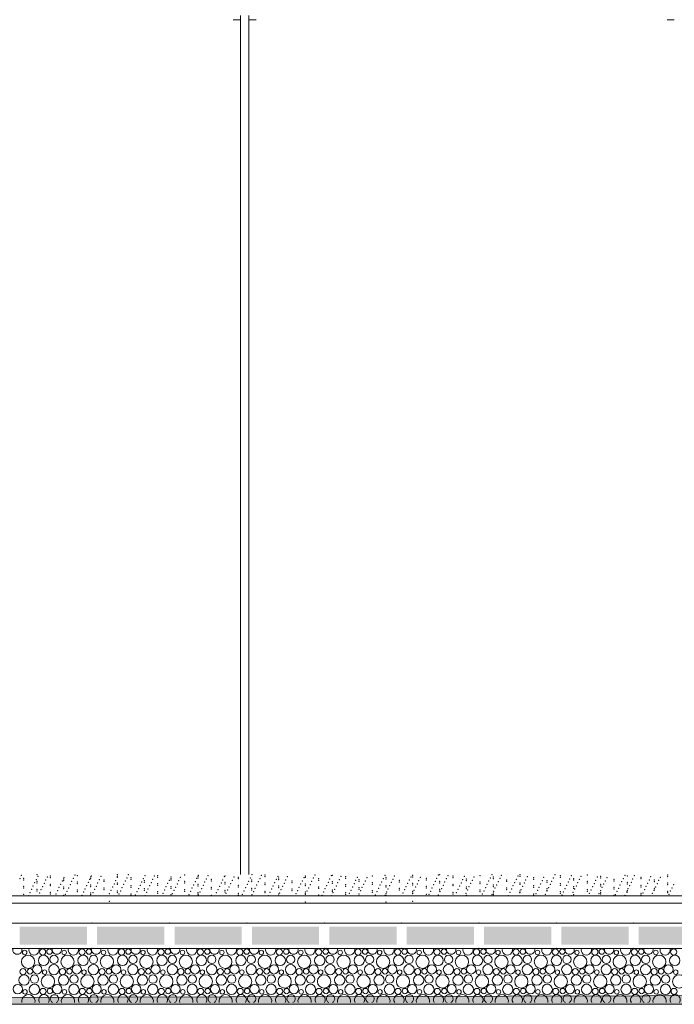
# Model space of a CAD drawing. Header units: millimetres. Extents: x -94601 to -15166, y -300 to 6935.
# Tile 47 of 97: x -56708 to -54897, y -300 to 2424. Entities that reach past the tile are written whole.
import ezdxf

# ---------------------------------------------------------------- set-up
doc = ezdxf.new("R2010")
doc.units = ezdxf.units.MM
doc.header["$MEASUREMENT"] = 0
for name, color, linetype in [('Nouveau_Menuis_Ext _ Murs-rideaux.Menuis_Ext', 7, 'Continuous'), ('Nouveau_Terrain _ Original.Terrain', 7, 'Continuous'), ('Nouveau_VRD _ Voirie 3d.VRD', 7, 'Continuous')]:
    doc.layers.add(name, color=color, linetype=linetype)

# ---------------------------------------------------------------- blocks, each defined once
blk = doc.blocks.new('*X51')
at = {"layer": 'Nouveau_VRD _ Voirie 3d.VRD', "color": 33, "linetype": 'Continuous', "lineweight": 15, "true_color": 0xf48e54}
for centre, radius in [((-56693.8, -156.5), 6.2), ((-56644.3, -155.2), 8.58), ((-56625.1, -154.2), 7.52), ((-56584.7, -156.5), 6.2), ((-56535.2, -155.2), 8.58), ((-56516, -154.2), 7.52), ((-56475.6, -156.5), 6.2), ((-56426, -155.2), 8.58), ((-56406.9, -154.2), 7.52), ((-56366.5, -156.5), 6.2), ((-56316.9, -155.2), 8.58), ((-56297.8, -154.2), 7.52), ((-56257.4, -156.5), 6.2), ((-56207.8, -155.2), 8.58), ((-56188.7, -154.2), 7.52), ((-56148.2, -156.5), 6.2), ((-56098.7, -155.2), 8.58), ((-56079.6, -154.2), 7.52), ((-56039.1, -156.5), 6.2), ((-55989.6, -155.2), 8.58), ((-55970.4, -154.2), 7.52), ((-55930, -156.5), 6.2), ((-55880.5, -155.2), 8.58), ((-55861.3, -154.2), 7.52), ((-55820.9, -156.5), 6.2), ((-55771.4, -155.2), 8.58), ((-55752.2, -154.2), 7.52), ((-55711.8, -156.5), 6.2), ((-55662.3, -155.2), 8.58), ((-55643.1, -154.2), 7.52), ((-55602.7, -156.5), 6.2), ((-55553.1, -155.2), 8.58), ((-55534, -154.2), 7.52), ((-55493.6, -156.5), 6.2), ((-55444, -155.2), 8.58), ((-55424.9, -154.2), 7.52), ((-55384.5, -156.5), 6.2), ((-55334.9, -155.2), 8.58), ((-55315.8, -154.2), 7.52), ((-55275.3, -156.5), 6.2), ((-55225.8, -155.2), 8.58), ((-55206.7, -154.2), 7.52), ((-55166.2, -156.5), 6.2), ((-55116.7, -155.2), 8.58), ((-55097.5, -154.2), 7.52), ((-55057.1, -156.5), 6.2), ((-55007.6, -155.2), 8.58), ((-54988.4, -154.2), 7.52), ((-54948, -156.5), 6.2), ((-54898.5, -155.2), 8.58), ((-56684.4, -182.2), 18.4), ((-56641.4, -178.4), 14.3), ((-56612.9, -204.1), 14.2), ((-56612.6, -175.8), 11.5), ((-56575.3, -182.2), 18.4), ((-56532.3, -178.4), 14.3), ((-56503.7, -204.1), 14.2), ((-56503.4, -175.8), 11.5), ((-56466.2, -182.2), 18.4), ((-56423.1, -178.4), 14.3), ((-56394.6, -204.1), 14.2), ((-56394.3, -175.8), 11.5), ((-56357.1, -182.2), 18.4), ((-56314, -178.4), 14.3), ((-56285.5, -204.1), 14.2), ((-56285.2, -175.8), 11.5), ((-56248, -182.2), 18.4), ((-56204.9, -178.4), 14.3), ((-56176.4, -204.1), 14.2), ((-56176.1, -175.8), 11.5), ((-56138.9, -182.2), 18.4), ((-56095.8, -178.4), 14.3), ((-56067.3, -204.1), 14.2), ((-56067, -175.8), 11.5), ((-56029.8, -182.2), 18.4), ((-55986.7, -178.4), 14.3), ((-55958.2, -204.1), 14.2), ((-55957.9, -175.8), 11.5), ((-55920.6, -182.2), 18.4), ((-55877.6, -178.4), 14.3), ((-55849.1, -204.1), 14.2), ((-55848.8, -175.8), 11.5), ((-55811.5, -182.2), 18.4), ((-55768.5, -178.4), 14.3), ((-55740, -204.1), 14.2), ((-55739.7, -175.8), 11.5), ((-55702.4, -182.2), 18.4), ((-55659.4, -178.4), 14.3), ((-55630.8, -204.1), 14.2), ((-55630.5, -175.8), 11.5), ((-55593.3, -182.2), 18.4), ((-55550.2, -178.4), 14.3), ((-55521.7, -204.1), 14.2), ((-55521.4, -175.8), 11.5), ((-55484.2, -182.2), 18.4), ((-55441.1, -178.4), 14.3), ((-55412.6, -204.1), 14.2), ((-55412.3, -175.8), 11.5), ((-55375.1, -182.2), 18.4), ((-55332, -178.4), 14.3), ((-55303.5, -204.1), 14.2), ((-55303.2, -175.8), 11.5), ((-55266, -182.2), 18.4), ((-55222.9, -178.4), 14.3), ((-55194.4, -204.1), 14.2), ((-55194.1, -175.8), 11.5), ((-55156.9, -182.2), 18.4), ((-55113.8, -178.4), 14.3), ((-55085.3, -204.1), 14.2), ((-55085, -175.8), 11.5), ((-55047.7, -182.2), 18.4), ((-55004.7, -178.4), 14.3), ((-54976.2, -204.1), 14.2), ((-54975.9, -175.8), 11.5), ((-54938.6, -182.2), 18.4), ((-54895.6, -178.4), 14.3), ((-56698.3, -209.8), 8.58), ((-56679.1, -208.8), 7.52), ((-56658.9, -203.4), 12.8), ((-56638.7, -211.1), 6.2), ((-56589.2, -209.8), 8.58), ((-56570, -208.8), 7.52), ((-56549.8, -203.4), 12.8), ((-56529.6, -211.1), 6.2), ((-56480, -209.8), 8.58), ((-56460.9, -208.8), 7.52), ((-56440.7, -203.4), 12.8), ((-56420.5, -211.1), 6.2), ((-56370.9, -209.8), 8.58), ((-56351.8, -208.8), 7.52), ((-56331.6, -203.4), 12.8), ((-56311.4, -211.1), 6.2), ((-56261.8, -209.8), 8.58), ((-56242.7, -208.8), 7.52), ((-56222.5, -203.4), 12.8), ((-56202.2, -211.1), 6.2), ((-56152.7, -209.8), 8.58), ((-56133.6, -208.8), 7.52), ((-56113.3, -203.4), 12.8), ((-56093.1, -211.1), 6.2), ((-56043.6, -209.8), 8.58), ((-56024.4, -208.8), 7.52), ((-56004.2, -203.4), 12.8), ((-55984, -211.1), 6.2), ((-55934.5, -209.8), 8.58), ((-55915.3, -208.8), 7.52), ((-55895.1, -203.4), 12.8), ((-55874.9, -211.1), 6.2), ((-55825.4, -209.8), 8.58), ((-55806.2, -208.8), 7.52), ((-55786, -203.4), 12.8), ((-55765.8, -211.1), 6.2), ((-55716.3, -209.8), 8.58), ((-55697.1, -208.8), 7.52), ((-55676.9, -203.4), 12.8), ((-55656.7, -211.1), 6.2), ((-55607.1, -209.8), 8.58), ((-55588, -208.8), 7.52), ((-55567.8, -203.4), 12.8), ((-55547.6, -211.1), 6.2), ((-55498, -209.8), 8.58), ((-55478.9, -208.8), 7.52), ((-55458.7, -203.4), 12.8), ((-55438.5, -211.1), 6.2), ((-55388.9, -209.8), 8.58), ((-55369.8, -208.8), 7.52), ((-55349.6, -203.4), 12.8), ((-55329.3, -211.1), 6.2), ((-55279.8, -209.8), 8.58), ((-55260.7, -208.8), 7.52), ((-55240.4, -203.4), 12.8), ((-55220.2, -211.1), 6.2), ((-55170.7, -209.8), 8.58), ((-55151.5, -208.8), 7.52), ((-55131.3, -203.4), 12.8), ((-55111.1, -211.1), 6.2), ((-55061.6, -209.8), 8.58), ((-55042.4, -208.8), 7.52), ((-55022.2, -203.4), 12.8), ((-55002, -211.1), 6.2), ((-54952.5, -209.8), 8.58), ((-54933.3, -208.8), 7.52), ((-54913.1, -203.4), 12.8), ((-54892.9, -211.1), 6.2), ((-56695.4, -233), 14.3), ((-56666.9, -258.7), 14.2), ((-56666.6, -230.4), 11.5), ((-56629.3, -236.8), 18.4), ((-56586.3, -233), 14.3), ((-56557.7, -258.7), 14.2), ((-56557.4, -230.4), 11.5), ((-56520.2, -236.8), 18.4), ((-56477.1, -233), 14.3), ((-56448.6, -258.7), 14.2), ((-56448.3, -230.4), 11.5), ((-56411.1, -236.8), 18.4), ((-56368, -233), 14.3), ((-56339.5, -258.7), 14.2), ((-56339.2, -230.4), 11.5), ((-56302, -236.8), 18.4), ((-56258.9, -233), 14.3), ((-56230.4, -258.7), 14.2), ((-56230.1, -230.4), 11.5), ((-56192.9, -236.8), 18.4), ((-56149.8, -233), 14.3), ((-56121.3, -258.7), 14.2), ((-56121, -230.4), 11.5), ((-56083.8, -236.8), 18.4), ((-56040.7, -233), 14.3), ((-56012.2, -258.7), 14.2), ((-56011.9, -230.4), 11.5), ((-55974.6, -236.8), 18.4), ((-55931.6, -233), 14.3), ((-55903.1, -258.7), 14.2), ((-55902.8, -230.4), 11.5), ((-55865.5, -236.8), 18.4), ((-55822.5, -233), 14.3), ((-55794, -258.7), 14.2), ((-55793.7, -230.4), 11.5), ((-55756.4, -236.8), 18.4), ((-55713.4, -233), 14.3), ((-55684.8, -258.7), 14.2), ((-55684.5, -230.4), 11.5), ((-55647.3, -236.8), 18.4), ((-55604.2, -233), 14.3), ((-55575.7, -258.7), 14.2), ((-55575.4, -230.4), 11.5), ((-55538.2, -236.8), 18.4), ((-55495.1, -233), 14.3), ((-55466.6, -258.7), 14.2), ((-55466.3, -230.4), 11.5), ((-55429.1, -236.8), 18.4), ((-55386, -233), 14.3), ((-55357.5, -258.7), 14.2), ((-55357.2, -230.4), 11.5), ((-55320, -236.8), 18.4), ((-55276.9, -233), 14.3), ((-55248.4, -258.7), 14.2), ((-55248.1, -230.4), 11.5), ((-55210.9, -236.8), 18.4), ((-55167.8, -233), 14.3), ((-55139.3, -258.7), 14.2), ((-55139, -230.4), 11.5), ((-55101.7, -236.8), 18.4), ((-55058.7, -233), 14.3), ((-55030.2, -258.7), 14.2), ((-55029.9, -230.4), 11.5), ((-54992.6, -236.8), 18.4), ((-54949.6, -233), 14.3), ((-54921.1, -258.7), 14.2), ((-54920.8, -230.4), 11.5), ((-54883.5, -236.8), 18.4), ((-56712.9, -258), 12.8), ((-56692.7, -265.7), 6.2), ((-56643.2, -264.4), 8.58), ((-56624, -263.4), 7.52), ((-56603.8, -258), 12.8), ((-56583.6, -265.7), 6.2), ((-56534, -264.4), 8.58), ((-56514.9, -263.4), 7.52), ((-56494.7, -258), 12.8), ((-56474.5, -265.7), 6.2), ((-56424.9, -264.4), 8.58), ((-56405.8, -263.4), 7.52), ((-56385.6, -258), 12.8), ((-56365.4, -265.7), 6.2), ((-56315.8, -264.4), 8.58), ((-56296.7, -263.4), 7.52), ((-56276.5, -258), 12.8), ((-56256.2, -265.7), 6.2), ((-56206.7, -264.4), 8.58), ((-56187.6, -263.4), 7.52), ((-56167.3, -258), 12.8), ((-56147.1, -265.7), 6.2), ((-56097.6, -264.4), 8.58), ((-56078.4, -263.4), 7.52), ((-56058.2, -258), 12.8), ((-56038, -265.7), 6.2), ((-55988.5, -264.4), 8.58), ((-55969.3, -263.4), 7.52), ((-55949.1, -258), 12.8), ((-55928.9, -265.7), 6.2), ((-55879.4, -264.4), 8.58), ((-55860.2, -263.4), 7.52), ((-55840, -258), 12.8), ((-55819.8, -265.7), 6.2), ((-55770.3, -264.4), 8.58), ((-55751.1, -263.4), 7.52), ((-55730.9, -258), 12.8), ((-55710.7, -265.7), 6.2), ((-55661.1, -264.4), 8.58), ((-55642, -263.4), 7.52), ((-55621.8, -258), 12.8), ((-55601.6, -265.7), 6.2), ((-55552, -264.4), 8.58), ((-55532.9, -263.4), 7.52), ((-55512.7, -258), 12.8), ((-55492.5, -265.7), 6.2), ((-55442.9, -264.4), 8.58), ((-55423.8, -263.4), 7.52), ((-55403.6, -258), 12.8), ((-55383.3, -265.7), 6.2), ((-55333.8, -264.4), 8.58), ((-55314.7, -263.4), 7.52), ((-55294.4, -258), 12.8), ((-55274.2, -265.7), 6.2), ((-55224.7, -264.4), 8.58), ((-55205.5, -263.4), 7.52), ((-55185.3, -258), 12.8), ((-55165.1, -265.7), 6.2), ((-55115.6, -264.4), 8.58), ((-55096.4, -263.4), 7.52), ((-55076.2, -258), 12.8), ((-55056, -265.7), 6.2), ((-55006.5, -264.4), 8.58), ((-54987.3, -263.4), 7.52), ((-54967.1, -258), 12.8), ((-54946.9, -265.7), 6.2), ((-54897.4, -264.4), 8.58)]:
    blk.add_circle(centre, radius, dxfattribs=at)
for centre, radius, start, end in [((-56714, -148.8), 12.8, 163.5489, 16.4511), ((-56668, -149.5), 14.2, 162.5101, 17.4899), ((-56630.4, -127.6), 18.4, 254.0928, 285.9072), ((-56604.9, -148.8), 12.8, 163.5489, 16.4511), ((-56558.9, -149.5), 14.2, 162.5101, 17.4899), ((-56521.3, -127.6), 18.4, 254.0928, 285.9072), ((-56495.8, -148.8), 12.8, 163.5489, 16.4511), ((-56449.7, -149.5), 14.2, 162.5101, 17.4899), ((-56412.2, -127.6), 18.4, 254.0928, 285.9072), ((-56386.7, -148.8), 12.8, 163.5489, 16.4511), ((-56340.6, -149.5), 14.2, 162.5101, 17.4899), ((-56303.1, -127.6), 18.4, 254.0928, 285.9072), ((-56277.6, -148.8), 12.8, 163.5489, 16.4511), ((-56231.5, -149.5), 14.2, 162.5101, 17.4899), ((-56194, -127.6), 18.4, 254.0928, 285.9072), ((-56168.5, -148.8), 12.8, 163.5489, 16.4511), ((-56122.4, -149.5), 14.2, 162.5101, 17.4899), ((-56084.9, -127.6), 18.4, 254.0928, 285.9072), ((-56059.3, -148.8), 12.8, 163.5489, 16.4511), ((-56013.3, -149.5), 14.2, 162.5101, 17.4899), ((-55975.8, -127.6), 18.4, 254.0928, 285.9072), ((-55950.2, -148.8), 12.8, 163.5489, 16.4511), ((-55904.2, -149.5), 14.2, 162.5101, 17.4899), ((-55866.6, -127.6), 18.4, 254.0928, 285.9072), ((-55841.1, -148.8), 12.8, 163.5489, 16.4511), ((-55795.1, -149.5), 14.2, 162.5101, 17.4899), ((-55757.5, -127.6), 18.4, 254.0928, 285.9072), ((-55732, -148.8), 12.8, 163.5489, 16.4511), ((-55686, -149.5), 14.2, 162.5101, 17.4899), ((-55648.4, -127.6), 18.4, 254.0928, 285.9072), ((-55622.9, -148.8), 12.8, 163.5489, 16.4511), ((-55576.8, -149.5), 14.2, 162.5101, 17.4899), ((-55539.3, -127.6), 18.4, 254.0928, 285.9072), ((-55513.8, -148.8), 12.8, 163.5489, 16.4511), ((-55467.7, -149.5), 14.2, 162.5101, 17.4899), ((-55430.2, -127.6), 18.4, 254.0928, 285.9072), ((-55404.7, -148.8), 12.8, 163.5489, 16.4511), ((-55358.6, -149.5), 14.2, 162.5101, 17.4899), ((-55321.1, -127.6), 18.4, 254.0928, 285.9072), ((-55295.6, -148.8), 12.8, 163.5489, 16.4511), ((-55249.5, -149.5), 14.2, 162.5101, 17.4899), ((-55212, -127.6), 18.4, 254.0928, 285.9072), ((-55186.4, -148.8), 12.8, 163.5489, 16.4511), ((-55140.4, -149.5), 14.2, 162.5101, 17.4899), ((-55102.9, -127.6), 18.4, 254.0928, 285.9072), ((-55077.3, -148.8), 12.8, 163.5489, 16.4511), ((-55031.3, -149.5), 14.2, 162.5101, 17.4899), ((-54993.7, -127.6), 18.4, 254.0928, 285.9072), ((-54968.2, -148.8), 12.8, 163.5489, 16.4511), ((-54922.2, -149.5), 14.2, 162.5101, 17.4899), ((-56683.3, -291.4), 18.4, 347.7576, 192.2424), ((-56640.3, -287.6), 14.3, 327.777, 212.223), ((-56611.4, -285), 11.5, 296.7325, 243.2675), ((-56574.2, -291.4), 18.4, 347.7576, 192.2424), ((-56531.1, -287.6), 14.3, 327.777, 212.223), ((-56502.3, -285), 11.5, 296.7325, 243.2675), ((-56465.1, -291.4), 18.4, 347.7576, 192.2424), ((-56422, -287.6), 14.3, 327.777, 212.223), ((-56393.2, -285), 11.5, 296.7325, 243.2675), ((-56356, -291.4), 18.4, 347.7576, 192.2424), ((-56312.9, -287.6), 14.3, 327.777, 212.223), ((-56284.1, -285), 11.5, 296.7325, 243.2675), ((-56246.9, -291.4), 18.4, 347.7576, 192.2424), ((-56203.8, -287.6), 14.3, 327.777, 212.223), ((-56175, -285), 11.5, 296.7325, 243.2675), ((-56137.8, -291.4), 18.4, 347.7576, 192.2424), ((-56094.7, -287.6), 14.3, 327.777, 212.223), ((-56065.9, -285), 11.5, 296.7325, 243.2675), ((-56028.6, -291.4), 18.4, 347.7576, 192.2424), ((-55985.6, -287.6), 14.3, 327.777, 212.223), ((-55956.8, -285), 11.5, 296.7325, 243.2675), ((-55919.5, -291.4), 18.4, 347.7576, 192.2424), ((-55876.5, -287.6), 14.3, 327.777, 212.223), ((-55847.7, -285), 11.5, 296.7325, 243.2675), ((-55810.4, -291.4), 18.4, 347.7576, 192.2424), ((-55767.4, -287.6), 14.3, 327.777, 212.223), ((-55738.5, -285), 11.5, 296.7325, 243.2675), ((-55701.3, -291.4), 18.4, 347.7576, 192.2424), ((-55658.2, -287.6), 14.3, 327.777, 212.223), ((-55629.4, -285), 11.5, 296.7325, 243.2675), ((-55592.2, -291.4), 18.4, 347.7576, 192.2424), ((-55549.1, -287.6), 14.3, 327.777, 212.223), ((-55520.3, -285), 11.5, 296.7325, 243.2675), ((-55483.1, -291.4), 18.4, 347.7576, 192.2424), ((-55440, -287.6), 14.3, 327.777, 212.223), ((-55411.2, -285), 11.5, 296.7325, 243.2675), ((-55374, -291.4), 18.4, 347.7576, 192.2424), ((-55330.9, -287.6), 14.3, 327.777, 212.223), ((-55302.1, -285), 11.5, 296.7325, 243.2675), ((-55264.9, -291.4), 18.4, 347.7576, 192.2424), ((-55221.8, -287.6), 14.3, 327.777, 212.223), ((-55193, -285), 11.5, 296.7325, 243.2675), ((-55155.7, -291.4), 18.4, 347.7576, 192.2424), ((-55112.7, -287.6), 14.3, 327.777, 212.223), ((-55083.9, -285), 11.5, 296.7325, 243.2675), ((-55046.6, -291.4), 18.4, 347.7576, 192.2424), ((-55003.6, -287.6), 14.3, 327.777, 212.223), ((-54974.8, -285), 11.5, 296.7325, 243.2675), ((-54937.5, -291.4), 18.4, 347.7576, 192.2424), ((-54894.5, -287.6), 14.3, 327.777, 212.223)]:
    blk.add_arc(centre, radius, start, end, dxfattribs=at)
blk = doc.blocks.new('*X52')
at = {"layer": 'Nouveau_VRD _ Voirie 3d.VRD', "linetype": 'Continuous', "lineweight": 15, "true_color": 0xb5b5b5}
for points in [[(-56707.3, -85.2), (-56707.3, -135.2), (-56521.3, -135.2), (-56521.3, -85.2)], [(-56493.3, -85.2), (-56493.3, -135.2), (-56307.3, -135.2), (-56307.3, -85.2)], [(-56279.3, -85.2), (-56279.3, -135.2), (-56093.2, -135.2), (-56093.2, -85.2)], [(-56065.2, -85.2), (-56065.2, -135.2), (-55879.2, -135.2), (-55879.2, -85.2)], [(-55851.2, -85.2), (-55851.2, -135.2), (-55665.1, -135.2), (-55665.1, -85.2)], [(-55637.1, -85.2), (-55637.1, -135.2), (-55451.1, -135.2), (-55451.1, -85.2)], [(-55423.1, -85.2), (-55423.1, -135.2), (-55237, -135.2), (-55237, -85.2)], [(-55209, -85.2), (-55209, -135.2), (-55023, -135.2), (-55023, -85.2)], [(-54995, -85.2), (-54995, -135.2), (-54809, -135.2), (-54809, -85.2)]]:
    blk.add_hatch(color=253, dxfattribs=at).paths.add_polyline_path(points)
at = {"layer": 'Nouveau_VRD _ Voirie 3d.VRD', "color": 253, "linetype": 'Continuous', "lineweight": 15, "true_color": 0xb5b5b5}
for p in [(-56507.3, -75.2), (-56293.3, -75.2), (-56079.2, -75.2), (-55865.2, -75.2), (-55651.1, -75.2), (-55437.1, -75.2), (-55223, -75.2), (-55009, -75.2), (-56507.3, -145.2), (-56293.3, -145.2), (-56079.2, -145.2), (-55865.2, -145.2), (-55651.1, -145.2), (-55437.1, -145.2), (-55223, -145.2), (-55009, -145.2)]:
    blk.add_point(p, dxfattribs=at)
blk = doc.blocks.new('Élément de coupe_40')
at = {"layer": 'Nouveau_VRD _ Voirie 3d.VRD', "color": 251, "linetype": 'Continuous', "lineweight": 15, "true_color": 0x6a6a6a}
blk.add_line((-36763.6, -20), (-82142.3, -20), dxfattribs=at)
at = {"layer": 'Nouveau_VRD _ Voirie 3d.VRD', "color": 7, "linetype": 'Continuous', "lineweight": 15}
for p, q in [((-37013, -75.2), (-81749.3, -75.2)), ((-37013, -145.2), (-81749.3, -145.2))]:
    blk.add_line(p, q, dxfattribs=at)
at = {"layer": 'Nouveau_VRD _ Voirie 3d.VRD', "lineweight": 0}
for name in ['*X52', '*X51']:
    blk.add_blockref(name, (0, 0), dxfattribs=at)
blk = doc.blocks.new('Élément de coupe_41')
at = {"layer": 'Nouveau_VRD _ Voirie 3d.VRD', "color": 251, "linetype": 'Continuous', "lineweight": 15, "true_color": 0x6a6a6a}
blk.add_line((-58330.3, 0), (-47835.3, 0), dxfattribs=at)
at = {"layer": 'Nouveau_VRD _ Voirie 3d.VRD', "color": 254, "linetype": 'Continuous', "lineweight": 15, "true_color": 0xcccccc}
for p in [(-56702.7, 56.5), (-56702.7, 56.5), (-56659.8, 58.2), (-56659.8, 58.2), (-56622.7, 54.5), (-56622.7, 54.5), (-56554.7, 57.6), (-56554.7, 57.6), (-56548.4, 56), (-56548.4, 56), (-56509.3, 55.1), (-56509.3, 55.1), (-56437.1, 58.2), (-56437.1, 58.2), (-56406.7, 58.7), (-56406.7, 58.7), (-56361.3, 56.2), (-56361.3, 56.2), (-56334.9, 54.7), (-56334.9, 54.7), (-56325.7, 56), (-56325.7, 56), (-56251.5, 57.5), (-56251.5, 57.5), (-56213.3, 57.2), (-56213.3, 57.2), (-56186.9, 55.8), (-56186.9, 55.8), (-56140.1, 55.2), (-56140.1, 55.2), (-56065.3, 58.3), (-56065.3, 58.3), (-56038.9, 56.9), (-56038.9, 56.9), (-56028.7, 57.5), (-56028.7, 57.5), (-55917.3, 55.2), (-55917.3, 55.2), (-55890.9, 58), (-55890.9, 58), (-55845.4, 55.5), (-55845.4, 55.5), (-55843.1, 56.7), (-55843.1, 56.7), (-55731.7, 54.5), (-55731.7, 54.5), (-55697.4, 56.5), (-55697.4, 56.5), (-55671.1, 55.1), (-55671.1, 55.1), (-55620.4, 56.7), (-55620.4, 56.7), (-55549.4, 57.6), (-55549.4, 57.6), (-55546.1, 58.2), (-55546.1, 58.2), (-55523.1, 56.2), (-55523.1, 56.2), (-55509, 54.5), (-55434.7, 56), (-55401.4, 58.7), (-55401.4, 58.7), (-55375.1, 57.2), (-55329.6, 54.7), (-55323.4, 58.2), (-55227.1, 58.3), (-55212, 56), (-55181.6, 55.8), (-55137.8, 57.5), (-55033.6, 56.9), (-55026.4, 55.2), (-55007.3, 55.4), (-54915, 57.5), (-56707.1, 47.5), (-56707.1, 47.5), (-56696.9, 48.6), (-56696.9, 48.6), (-56696.9, 44.1), (-56696.9, 44.1), (-56666, 36.1), (-56666, 36.1), (-56661.6, 45), (-56661.6, 45), (-56659.8, 40.4), (-56659.8, 40.4), (-56659.8, 35.9), (-56659.8, 35.9), (-56657.3, 54), (-56657.3, 54), (-56639.6, 34.6), (-56639.6, 34.6), (-56635.3, 43.6), (-56635.3, 43.6), (-56630.9, 52.6), (-56630.9, 52.6), (-56622.7, 50.1), (-56622.7, 50.1), (-56622.7, 32.2), (-56622.7, 27.8), (-56594.1, 32.1), (-56589.8, 41.1), (-56589.8, 41.1), (-56585.6, 46.3), (-56585.6, 46.3), (-56585.6, 41.9), (-56585.6, 41.9), (-56585.4, 50.1), (-56585.4, 50.1), (-56567.8, 30.7), (-56563.4, 39.7), (-56563.4, 39.7), (-56559.1, 48.6), (-56559.1, 48.6), (-56548.4, 38.2), (-56548.4, 38.2), (-56548.4, 33.7), (-56522.3, 28.2), (-56518, 37.2), (-56518, 37.2), (-56513.6, 46.1), (-56513.6, 46.1), (-56511.3, 52.3), (-56511.3, 52.3), (-56511.3, 47.8), (-56511.3, 47.8), (-56511.3, 30), (-56491.6, 35.7), (-56487.3, 44.7), (-56487.3, 44.7), (-56482.9, 53.6), (-56482.9, 53.6), (-56474.2, 44.1), (-56474.2, 44.1), (-56474.2, 39.7), (-56474.2, 39.7), (-56446.1, 33.2), (-56441.8, 42.2), (-56441.8, 42.2), (-56437.4, 51.1), (-56437.4, 51.1), (-56437.1, 53.8), (-56437.1, 53.8), (-56437.1, 35.9), (-56437.1, 31.5), (-56419.8, 31.8), (-56415.4, 40.7), (-56415.4, 40.7), (-56411.1, 49.7), (-56411.1, 49.7), (-56399.9, 50.1), (-56399.9, 50.1), (-56399.9, 45.6), (-56399.9, 45.6), (-56399.9, 27.8), (-56374.3, 29.3), (-56370, 38.2), (-56370, 38.2), (-56365.6, 47.2), (-56365.6, 47.2), (-56362.8, 41.9), (-56362.8, 41.9), (-56362.8, 37.4), (-56348, 27.8), (-56343.6, 36.8), (-56339.3, 45.8), (-56339.3, 45.8), (-56325.7, 51.5), (-56325.7, 51.5), (-56325.7, 33.7), (-56325.7, 29.3), (-56298.1, 34.3), (-56293.8, 43.3), (-56293.8, 43.3), (-56289.4, 52.2), (-56289.4, 52.2), (-56288.6, 47.8), (-56288.6, 47.8), (-56288.6, 43.4), (-56288.6, 43.4), (-56271.8, 32.8), (-56267.4, 41.8), (-56267.4, 41.8), (-56263.1, 50.8), (-56263.1, 50.8), (-56251.5, 39.7), (-56251.5, 35.2), (-56226.3, 30.3), (-56222, 39.3), (-56217.6, 48.3), (-56217.6, 48.3), (-56214.3, 53.8), (-56214.3, 53.8), (-56214.3, 49.3), (-56214.3, 49.3), (-56214.3, 31.5), (-56200, 28.9), (-56195.6, 37.9), (-56191.3, 46.8), (-56191.3, 46.8), (-56177.2, 45.6), (-56177.2, 45.6), (-56177.2, 41.1), (-56150.1, 35.4), (-56145.8, 44.3), (-56145.8, 44.3), (-56141.4, 53.3), (-56141.4, 53.3), (-56140.1, 37.4), (-56140.1, 33), (-56123.8, 33.9), (-56119.4, 42.9), (-56115.1, 51.9), (-56115.1, 51.9), (-56103, 51.5), (-56103, 51.5), (-56103, 47.1), (-56103, 47.1), (-56103, 29.3), (-56078.3, 31.4), (-56074, 40.4), (-56069.6, 49.4), (-56069.6, 49.4), (-56065.8, 43.4), (-56065.8, 38.9), (-56052, 30), (-56047.6, 38.9), (-56043.3, 47.9), (-56043.3, 47.9), (-56028.7, 53), (-56028.7, 53), (-56028.7, 35.2), (-56028.7, 30.8), (-56006.5, 27.5), (-56002.1, 36.4), (-55997.8, 45.4), (-55993.4, 54.4), (-55993.4, 54.4), (-55991.6, 49.3), (-55991.6, 49.3), (-55991.6, 44.9), (-55975.8, 35), (-55971.4, 44), (-55967.1, 52.9), (-55967.1, 52.9), (-55954.5, 41.1), (-55954.5, 36.7), (-55930.3, 32.5), (-55926, 41.5), (-55921.6, 50.4), (-55921.6, 50.4), (-55917.3, 50.8), (-55917.3, 50.8), (-55917.3, 33), (-55917.3, 28.5), (-55904, 31), (-55899.6, 40), (-55895.3, 49), (-55895.3, 49), (-55880.2, 47.1), (-55880.2, 42.6), (-55858.5, 28.5), (-55854.1, 37.5), (-55849.8, 46.5), (-55843.1, 38.9), (-55843.1, 34.5), (-55827.8, 36.1), (-55823.4, 45), (-55819.1, 54), (-55819.1, 54), (-55806, 53), (-55806, 53), (-55806, 48.6), (-55806, 30.8), (-55782.3, 33.6), (-55778, 42.5), (-55773.6, 51.5), (-55773.6, 51.5), (-55768.9, 44.9), (-55768.9, 40.4), (-55756, 32.1), (-55751.6, 41.1), (-55747.3, 50.1), (-55731.7, 36.7), (-55731.7, 32.2), (-55710.5, 29.6), (-55706.1, 38.6), (-55701.8, 47.6), (-55694.6, 50.8), (-55694.6, 46.3), (-55694.6, 28.5), (-55684.1, 28.2), (-55679.8, 37.1), (-55675.4, 46.1), (-55657.5, 42.6), (-55657.5, 38.2), (-55634.3, 34.6), (-55630, 43.6), (-55625.6, 52.6), (-55620.4, 52.3), (-55620.4, 34.5), (-55620.4, 30), (-55608, 33.2), (-55603.6, 42.2), (-55599.3, 51.1), (-55583.2, 48.6), (-55583.2, 44.1), (-55562.5, 30.7), (-55558.1, 39.7), (-55553.8, 48.6), (-55546.1, 40.4), (-55546.1, 35.9), (-55536.1, 29.3), (-55531.8, 38.2), (-55527.4, 47.2), (-55509, 50.1), (-55509, 32.2), (-55509, 27.8), (-55486.3, 35.7), (-55482, 44.7), (-55477.6, 53.7), (-55471.9, 46.3), (-55471.9, 41.9), (-55460, 34.3), (-55455.6, 43.2), (-55451.3, 52.2), (-55434.7, 38.2), (-55434.7, 33.7), (-55414.5, 31.8), (-55410.1, 40.7), (-55405.8, 49.7), (-55397.6, 52.3), (-55397.6, 47.8), (-55397.6, 30), (-55388.1, 30.3), (-55383.8, 39.3), (-55379.4, 48.3), (-55360.5, 44.1), (-55360.5, 39.7), (-55342.7, 27.8), (-55338.3, 36.8), (-55333.9, 45.8), (-55323.4, 53.8), (-55323.4, 35.9), (-55323.4, 31.5), (-55312, 35.4), (-55307.6, 44.3), (-55303.3, 53.3), (-55286.3, 50.1), (-55286.3, 45.6), (-55286.3, 27.8), (-55266.5, 32.9), (-55262.1, 41.8), (-55257.8, 50.8), (-55249.1, 41.9), (-55249.1, 37.4), (-55240.1, 31.4), (-55235.8, 40.4), (-55231.4, 49.3), (-55212, 51.5), (-55212, 33.7), (-55212, 29.3), (-55194.7, 28.9), (-55190.3, 37.9), (-55185.9, 46.8), (-55174.9, 47.8), (-55174.9, 43.4), (-55168.3, 27.5), (-55164, 36.4), (-55159.6, 45.4), (-55155.3, 54.4), (-55137.8, 39.7), (-55137.8, 35.2), (-55118.5, 33.9), (-55114.1, 42.9), (-55109.8, 51.9), (-55100.6, 53.8), (-55100.6, 49.3), (-55100.6, 31.5), (-55092.1, 32.5), (-55087.8, 41.5), (-55083.4, 50.4), (-55063.5, 45.6), (-55063.5, 41.1), (-55046.7, 30), (-55042.3, 39), (-55037.9, 47.9), (-55026.4, 37.4), (-55026.4, 33), (-55020.3, 28.5), (-55016, 37.5), (-55011.6, 46.5), (-54989.3, 51.5), (-54989.3, 47.1), (-54989.3, 29.3), (-54970.5, 35), (-54966.1, 44), (-54961.8, 52.9), (-54952.1, 43.4), (-54952.1, 38.9), (-54944.1, 33.6), (-54939.8, 42.5), (-54935.4, 51.5), (-54915, 53), (-54915, 35.2), (-54915, 30.8), (-54898.6, 31.1), (-56696.9, 26.3), (-56696.9, 21.8), (-56696.9, 4), (-56683.4, 0.2), (-56679, 9.2), (-56674.7, 18.1), (-56670.3, 27.1), (-56659.8, 18.1), (-56659.8, 13.7), (-56652.7, 7.7), (-56648.3, 16.7), (-56644, 25.7), (-56622.7, 10), (-56622.7, 5.5), (-56607.2, 5.2), (-56602.8, 14.2), (-56598.5, 23.2), (-56585.6, 24.1), (-56585.6, 19.6), (-56585.6, 1.8), (-56580.9, 3.8), (-56576.5, 12.7), (-56572.2, 21.7), (-56548.4, 15.9), (-56548.4, 11.5), (-56535.4, 1.3), (-56531, 10.2), (-56526.7, 19.2), (-56511.3, 25.6), (-56511.3, 7.7), (-56511.3, 3.3), (-56504.7, 8.8), (-56500.3, 17.8), (-56496, 26.7), (-56474.2, 21.8), (-56474.2, 17.4), (-56459.2, 6.3), (-56454.8, 15.3), (-56450.5, 24.2), (-56437.1, 13.7), (-56437.1, 9.2), (-56432.9, 4.9), (-56428.5, 13.8), (-56424.2, 22.8), (-56399.9, 23.3), (-56399.9, 5.5), (-56399.9, 1.1), (-56387.4, 2.4), (-56383, 11.3), (-56378.7, 20.3), (-56362.8, 19.6), (-56362.8, 15.2), (-56361, 0.9), (-56356.7, 9.9), (-56352.3, 18.8), (-56325.7, 11.5), (-56325.7, 7), (-56311.2, 7.4), (-56306.8, 16.3), (-56302.5, 25.3), (-56288.6, 25.6), (-56288.6, 21.1), (-56288.6, 3.3), (-56284.9, 5.9), (-56280.5, 14.9), (-56276.2, 23.9), (-56251.5, 17.4), (-56251.5, 12.9), (-56239.4, 3.4), (-56235, 12.4), (-56230.7, 21.4), (-56214.3, 27), (-56214.3, 9.2), (-56214.3, 4.8), (-56213, 2), (-56208.7, 11), (-56204.3, 19.9), (-56177.2, 23.3), (-56177.2, 18.9), (-56177.2, 1.1), (-56163.2, 8.5), (-56158.8, 17.4), (-56154.5, 26.4), (-56140.1, 15.2), (-56140.1, 10.7), (-56136.9, 7), (-56132.5, 16), (-56128.2, 24.9), (-56103, 24.8), (-56103, 7), (-56103, 2.5), (-56091.4, 4.5), (-56087, 13.5), (-56082.7, 22.4), (-56065.8, 21.1), (-56065.8, 16.6), (-56065, 3.1), (-56060.7, 12), (-56056.3, 21), (-56028.7, 12.9), (-56028.7, 8.5), (-56019.5, 0.6), (-56015.2, 9.5), (-56010.8, 18.5), (-55991.6, 27), (-55991.6, 22.6), (-55991.6, 4.8), (-55991.6, 0.3), (-55988.9, 8.1), (-55984.5, 17.1), (-55980.1, 26), (-55954.5, 18.9), (-55954.5, 14.4), (-55943.4, 5.6), (-55939, 14.6), (-55934.7, 23.5), (-55917.3, 10.7), (-55917.3, 6.3), (-55917, 4.1), (-55912.7, 13.1), (-55908.3, 22.1), (-55880.2, 24.8), (-55880.2, 20.4), (-55880.2, 2.5), (-55871.5, 1.6), (-55867.2, 10.6), (-55862.8, 19.6), (-55845.2, 0.2), (-55843.1, 16.6), (-55843.1, 12.2), (-55840.9, 9.2), (-55836.5, 18.1), (-55832.1, 27.1), (-55806, 26.3), (-55806, 8.5), (-55806, 4), (-55795.4, 6.7), (-55791, 15.6), (-55786.7, 24.6), (-55769, 5.2), (-55768.9, 22.6), (-55768.9, 18.1), (-55768.9, 0.3), (-55764.7, 14.2), (-55760.3, 23.2), (-55731.7, 14.4), (-55731.7, 10), (-55723.5, 2.7), (-55719.2, 11.7), (-55714.8, 20.7), (-55697.2, 1.3), (-55694.6, 24.1), (-55694.6, 6.3), (-55694.6, 1.8), (-55692.9, 10.2), (-55688.5, 19.2), (-55657.5, 20.4), (-55657.5, 15.9), (-55647.4, 7.7), (-55643, 16.7), (-55638.7, 25.7), (-55621, 6.3), (-55620.4, 12.2), (-55620.4, 7.7), (-55616.7, 15.3), (-55612.3, 24.2), (-55583.2, 26.3), (-55583.2, 21.8), (-55583.2, 4), (-55575.5, 3.8), (-55571.2, 12.8), (-55566.8, 21.7), (-55549.2, 2.3), (-55546.1, 18.1), (-55546.1, 13.7), (-55544.9, 11.3), (-55540.5, 20.3), (-55509, 10), (-55509, 5.5), (-55499.4, 8.8), (-55495, 17.8), (-55490.7, 26.8), (-55473, 7.4), (-55471.9, 24.1), (-55471.9, 19.6), (-55471.9, 1.8), (-55468.7, 16.3), (-55464.3, 25.3), (-55434.7, 15.9), (-55434.7, 11.5), (-55427.5, 4.9), (-55423.2, 13.8), (-55418.8, 22.8), (-55401.2, 3.4), (-55397.6, 25.6), (-55397.6, 7.7), (-55397.6, 3.3), (-55396.8, 12.4), (-55392.5, 21.4), (-55360.5, 21.8), (-55360.5, 17.4), (-55355.7, 0.9), (-55351.4, 9.9), (-55347, 18.9), (-55325, 8.4), (-55323.4, 13.7), (-55323.4, 9.2), (-55320.7, 17.4), (-55316.3, 26.4), (-55286.3, 23.3), (-55286.3, 5.5), (-55286.3, 1.1), (-55279.5, 6), (-55275.2, 14.9), (-55270.8, 23.9), (-55253.2, 4.5), (-55249.1, 19.6), (-55249.1, 15.2), (-55248.8, 13.5), (-55244.5, 22.4), (-55212, 11.5), (-55212, 7), (-55207.7, 2), (-55203.4, 11), (-55199, 19.9), (-55181.4, 0.6), (-55177, 9.5), (-55174.9, 25.6), (-55174.9, 21.1), (-55174.9, 3.3), (-55172.7, 18.5), (-55137.8, 17.4), (-55137.8, 12.9), (-55131.5, 7), (-55127.2, 16), (-55122.8, 25), (-55105.2, 5.6), (-55100.8, 14.5), (-55100.6, 27), (-55100.6, 9.2), (-55100.6, 4.8), (-55096.5, 23.5), (-55063.5, 23.3), (-55063.5, 18.9), (-55063.5, 1.1), (-55059.7, 3.1), (-55055.4, 12.1), (-55051, 21), (-55033.4, 1.6), (-55029, 10.6), (-55026.4, 15.2), (-55026.4, 10.7), (-55024.7, 19.6), (-54989.3, 24.8), (-54989.3, 7), (-54989.3, 2.5), (-54983.5, 8.1), (-54979.2, 17.1), (-54974.8, 26), (-54957.2, 6.7), (-54952.8, 15.6), (-54952.1, 21.1), (-54952.1, 16.6), (-54948.5, 24.6), (-54915, 12.9), (-54915, 8.5), (-54911.7, 4.2), (-54907.4, 13.1), (-54903, 22.1), (-56459.2, -14.8), (-55917.3, -17.1), (-55694.6, -17.1), (-55621, -15.2)]:
    blk.add_point(p, dxfattribs=at)
blk = doc.blocks.new('Élément de coupe_106')
at = {"layer": 'Nouveau_Menuis_Ext _ Murs-rideaux.Menuis_Ext', "color": 251, "linetype": 'Continuous', "lineweight": 15, "true_color": 0x6a6a6a}
for p, q in [((-56096.8, 58.7), (-56096.8, 2435)), ((-56073.8, 2423.5), (-56073.8, 2435)), ((-56073.8, 58.7), (-56073.8, 2423.5))]:
    blk.add_line(p, q, dxfattribs=at)
blk = doc.blocks.new('Élément de coupe_122')
at = {"layer": 'Nouveau_Menuis_Ext _ Murs-rideaux.Menuis_Ext', "color": 33, "linetype": 'Continuous', "lineweight": 15, "true_color": 0xc1976c}
for p, q in [((-56073.8, 2423.5), (-56053.8, 2423.5)), ((-54916.8, 2423.5), (-54896.8, 2423.5))]:
    blk.add_line(p, q, dxfattribs=at)
blk = doc.blocks.new('Élément de coupe_126')
at = {"layer": 'Nouveau_Menuis_Ext _ Murs-rideaux.Menuis_Ext', "color": 33, "linetype": 'Continuous', "lineweight": 15, "true_color": 0xc1976c}
for p, q in [((-57273.8, 2423.5), (-57253.8, 2423.5)), ((-56116.8, 2423.5), (-56096.8, 2423.5))]:
    blk.add_line(p, q, dxfattribs=at)
blk = doc.blocks.new('Élément de coupe_152')
at = {"layer": 'Nouveau_Terrain _ Original.Terrain', "linetype": 'Continuous', "lineweight": 15, "true_color": 0xf48e54}
h = blk.add_hatch(dxfattribs=at)
h.set_pattern_fill('Terre', color=33, style=0, pattern_type=2)
h.set_pattern_definition([(45, (0, 0), (-137.8858, 137.8858), []), (45, (-45.96, 45.96), (-275.7716, 275.7716), []), (45, (-91.92, 91.92), (-275.7716, 275.7716), []), (135, (-137.886, 137.886), (45.96194, 45.96194), [195, -195])])
h.paths.add_polyline_path([(-24599, -287.5), (-26213.3, -282.5), (-27475.8, -278.6), (-28431.2, -275.7), (-29150.2, -273.4), (-29692.4, -271.7), (-34914.2, -260.4), (-35607.8, -259.7), (-36383.2, -258.8), (-37203.7, -257.9), (-38035.6, -256.8), (-38848.8, -255.8), (-39617.3, -254.7), (-39814.4, -254.8), (-40203.4, -255.2), (-40585.7, -255.6), (-41317.6, -254.5), (-41705.6, -254.9), (-42360.6, -253.9), (-42753.4, -254.3), (-43138.8, -254.7), (-43713.8, -253.7), (-44102.8, -254.2), (-44484, -254.6), (-44984.4, -253.7), (-45367.9, -254.1), (-45743.3, -254.6), (-64584.6, -300), (-20478, -300), (-22586.9, -293.6)])
at = {"layer": 'Nouveau_Terrain _ Original.Terrain', "color": 7, "linetype": 'Continuous', "lineweight": 15}
blk.add_line((-20478, -300), (-64584.6, -300), dxfattribs=at)
at = {"layer": 'Nouveau_Terrain _ Original.Terrain', "color": 7, "linetype": 'Continuous', "lineweight": 15, "flags": 128}
blk.add_lwpolyline([(-35607.8, -259.7), (-36383.2, -258.8), (-37203.7, -257.9), (-38035.6, -256.8), (-38848.8, -255.8), (-39617.3, -254.7), (-39814.4, -254.8), (-40203.4, -255.2), (-40585.7, -255.6), (-41317.6, -254.5), (-41705.6, -254.9), (-42360.6, -253.9), (-42753.4, -254.3), (-43138.8, -254.7), (-43713.8, -253.7), (-44102.8, -254.2), (-44484, -254.6), (-44984.4, -253.7), (-45367.9, -254.1), (-45743.3, -254.6), (-64584.6, -300)], dxfattribs=at)

msp = doc.modelspace()

# ---------------------------------------------------------------- block references
at = {"layer": 'Nouveau_Menuis_Ext _ Murs-rideaux.Menuis_Ext', "lineweight": 0}
for name in ['Élément de coupe_106', 'Élément de coupe_126', 'Élément de coupe_122']:
    msp.add_blockref(name, (0, 0), dxfattribs=at)
at = {"layer": 'Nouveau_Terrain _ Original.Terrain', "lineweight": 0}
msp.add_blockref('Élément de coupe_152', (0, 0), dxfattribs=at)
at = {"layer": 'Nouveau_VRD _ Voirie 3d.VRD', "lineweight": 0}
for name in ['Élément de coupe_41', 'Élément de coupe_40']:
    msp.add_blockref(name, (0, 0), dxfattribs=at)

doc.saveas('drawing.dxf')
